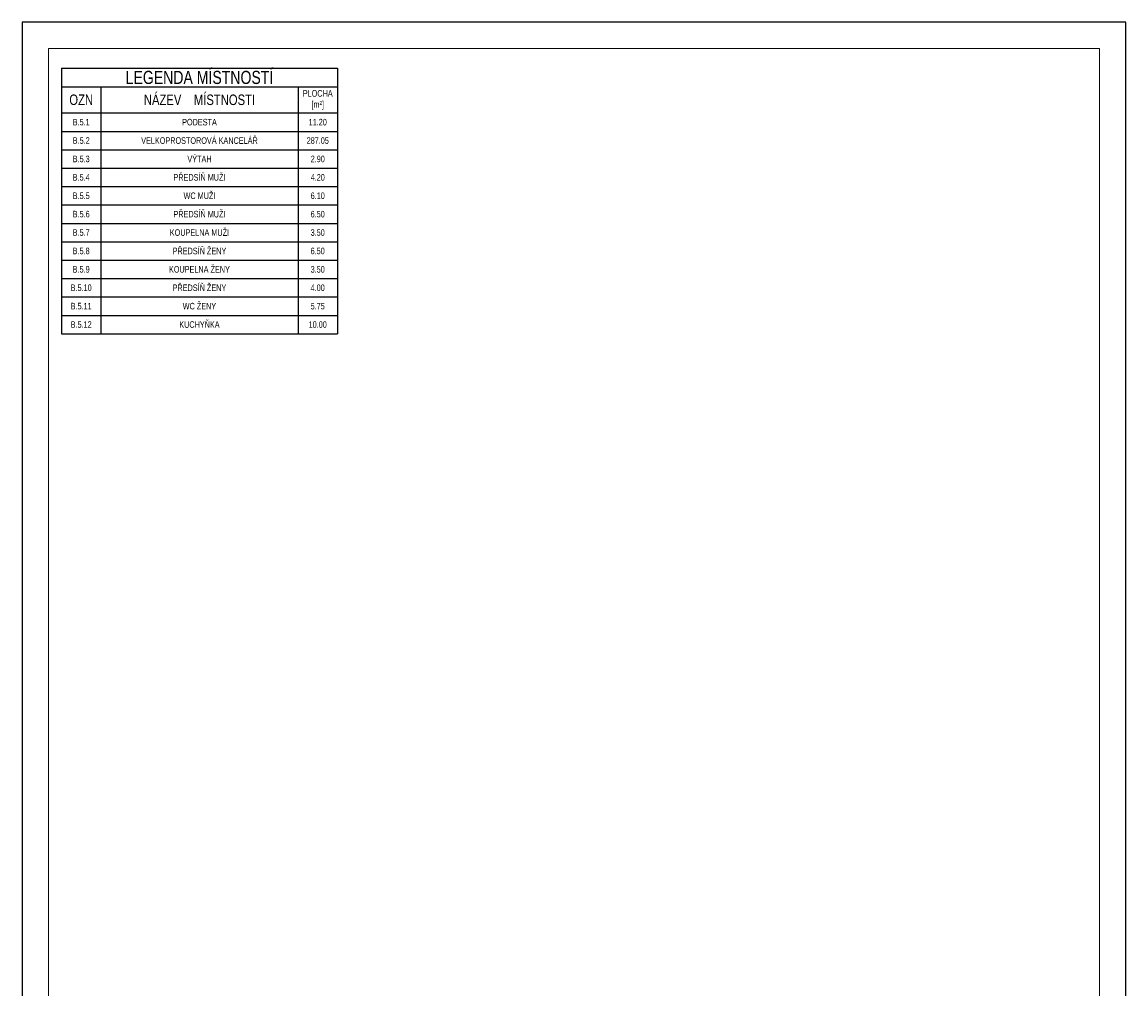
# Model space of a CAD drawing. Header units: millimetres. Extents: x 879679 to 2307614, y -211319 to 627407.
# Tile 32 of 36: x 1303831 to 1345831, y -156466 to -119684. Entities that reach past the tile are written whole.
import ezdxf

# ---------------------------------------------------------------- set-up
doc = ezdxf.new("R2010")
doc.units = ezdxf.units.MM
doc.header["$LTSCALE"] = 10
doc.layers.add('AA_FORMÁTY NETISK', color=40, linetype='Continuous', plot=False)
doc.layers.add('AA_FORMÁTY TISK', color=7, linetype='Continuous', lineweight=15)
doc.layers.add('AA_Tabulky místností', color=4, linetype='Continuous', lineweight=13)
doc.styles.get("Standard").update_dxf_attribs({"font": 'ic-simplex.shx', "width": 0.8})

# ---------------------------------------------------------------- blocks, each defined once
blk = doc.blocks.new('*T502')
at = {"layer": 'AA_Tabulky místností', "color": 0, "linetype": 'ByBlock', "lineweight": -2, "transparency": 16777216}
for p, q in [((0, 0), (-1, -10100)), ((0, 0), (10500, -1)), ((10500, -1), (10499, -10101)), ((0, -700), (10500, -701)), ((1500, -700), (1499, -10100)), ((9000, -701), (8999, -10101)), ((0, -1700), (10500, -1701)), ((0, -2400), (10500, -2401)), ((0, -3100), (10500, -3101)), ((0, -3800), (10500, -3801)), ((0, -4500), (10500, -4501)), ((-1, -5200), (10499, -5201)), ((-1, -5900), (10499, -5901)), ((-1, -6600), (10499, -6601)), ((-1, -7300), (10499, -7301)), ((-1, -8000), (10499, -8001)), ((-1, -8700), (10499, -8701)), ((-1, -9400), (10499, -9401)), ((-1, -10100), (10499, -10101))]:
    blk.add_line(p, q, dxfattribs=at)
at = {"layer": 'AA_Tabulky místností', "transparency": 16777216, "attachment_point": 5, "rotation": 359.9944}
for s, insert, char_height, width in [('LEGEND{\\Fc:\\program files\\ab studio\\cadkonplus 2018\\2018\\fonts\\ic-simplex|c238;A} MÍSTNOSTÍ', (5250, -351), 500, 10497), ('NÁZEV    MÍSTNOSTI', (5250, -1201), 400, 7497), ('PLOCHA [m²]', (9750, -1201), 250, 1497), ('OZN', (750, -1200), 400, 1497), ('B.5.1', (750, -2050), 250, 1497), ('PODESTA', (5250, -2051), 250, 7497), ('11.20', (9750, -2051), 250, 1497), ('VELKOPROSTOROVÁ KANCELÁŘ', (5250, -2751), 250, 7497), ('B.5.2', (750, -2750), 250, 1497), ('287.05', (9750, -2751), 250, 1497), ('B.5.3', (750, -3450), 250, 1497), ('VÝTAH', (5250, -3451), 250, 7497), ('2.90', (9750, -3451), 250, 1497), ('B.5.4', (750, -4150), 250, 1497), ('PŘEDSÍŇ MUŽI', (5250, -4151), 250, 7497), ('4.20', (9750, -4151), 250, 1497), ('B.5.5', (750, -4850), 250, 1497), ('WC MUŽI', (5250, -4851), 250, 7497), ('6.10', (9750, -4851), 250, 1497), ('B.5.6', (749, -5550), 250, 1497), ('PŘEDSÍŇ MUŽI', (5249, -5551), 250, 7497), ('6.50', (9749, -5551), 250, 1497), ('B.5.7', (749, -6250), 250, 1497), ('KOUPELNA MUŽI', (5249, -6251), 250, 7497), ('3.50', (9749, -6251), 250, 1497), ('PŘEDSÍŇ ŽENY', (5249, -6951), 250, 7497), ('B.5.8', (749, -6950), 250, 1497), ('6.50', (9749, -6951), 250, 1497), ('B.5.9', (749, -7650), 250, 1497), ('KOUPELNA ŽENY', (5249, -7651), 250, 7497), ('3.50', (9749, -7651), 250, 1497), ('B.5.10', (749, -8350), 250, 1497), ('PŘEDSÍŇ ŽENY', (5249, -8351), 250, 7497), ('4.00', (9749, -8351), 250, 1497), ('B.5.11', (749, -9050), 250, 1497), ('WC ŽENY', (5249, -9051), 250, 7497), ('5.75', (9749, -9051), 250, 1497), ('B.5.12', (749, -9750), 250, 1497), ('KUCHYŇKA', (5249, -9751), 250, 7497), ('10.00', (9749, -9751), 250, 1497)]:
    blk.add_mtext(s, dxfattribs=dict(at, insert=insert, char_height=char_height, width=width))

msp = doc.modelspace()

# ---------------------------------------------------------------- linework, layer by layer
at = {"layer": 'AA_FORMÁTY NETISK'}
msp.add_lwpolyline([(1303830.6, -119683.7), (1303830.6, -203783.7), (1345830.6, -203783.7), (1345830.6, -119683.7)], close=True, dxfattribs=at)
at = {"layer": 'AA_FORMÁTY TISK'}
msp.add_lwpolyline([(1304830.6, -120683.7), (1304830.6, -202783.7), (1344830.6, -202783.7), (1344830.6, -120683.7)], close=True, dxfattribs=at)

# ---------------------------------------------------------------- block references
msp.add_blockref('*T502', (1305330.6, -121441.4))

doc.saveas('drawing.dxf')
